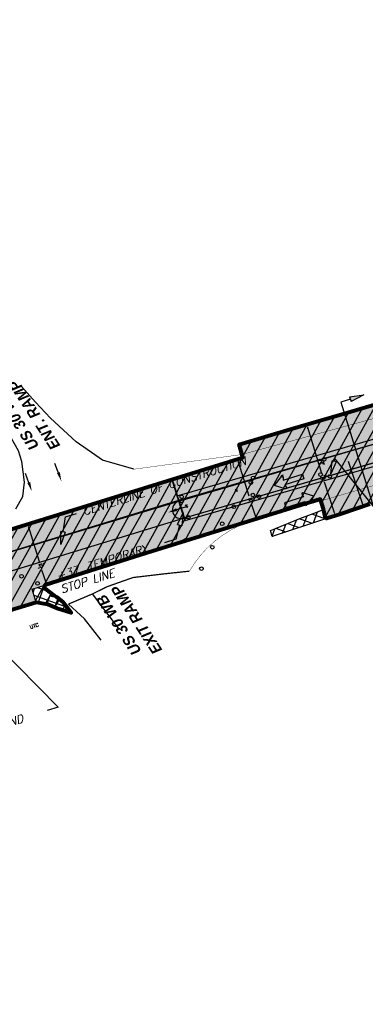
# Model space of a CAD drawing. Header units: feet. Extents: x 0 to 1837476, y 0 to 429622.
# Tile 18 of 33: x 1763821 to 1764013, y 426265 to 426810. Entities that reach past the tile are written whole.
import ezdxf
from ezdxf import colors
from ezdxf.entities.mleader import LeaderData, LeaderLine
from ezdxf.math import Vec2, Vec3

# ---------------------------------------------------------------- set-up
doc = ezdxf.new("R2010")
doc.units = ezdxf.units.FT
doc.header["$MEASUREMENT"] = 0
for name, color, linetype in [('A-DETL-ANNO', 2, 'Continuous'), ('A-DETL-DIMS', 1, 'Continuous'), ('A-PAVEMENT-HATCH', 2, 'Continuous'), ('C-ANNO-TABL-TITL', 4, 'Continuous'), ('C-PAVEMENT-MARKING', 4, 'Continuous'), ('C-PAVEMENT-REFLECTORS', 4, 'Continuous'), ('C-PROJECT LIMITS', 3, 'Continuous'), ('HATCH', 4, 'Continuous'), ('MOT HATCH PH 1', 4, 'Continuous'), ('MOT HATCH PH 2', 3, 'Continuous'), ('MOT HATCH PH 3', 1, 'Continuous')]:
    doc.layers.add(name, color=color, linetype=linetype)
doc.styles.add('BCI Existing', font='simplex.shx', dxfattribs={"width": 0.75, "oblique": 15, "height": 0.08, "bigfont": 'bigfont.shx'})
doc.styles.add('L100', font='simplex.shx', dxfattribs={"height": 0.1, "bigfont": 'bigfont.shx'})
doc.styles.add('Matchline', font='bold.shx', dxfattribs={"oblique": 10, "height": 0.18})
doc.styles.add('STATION', font='ROMANS.shx', dxfattribs={"oblique": 15})

# ---------------------------------------------------------------- blocks, each defined once
blk = doc.blocks.new('_ClosedFilled')
blk.add_hatch(color=256).paths.add_polyline_path([(-1, 0.167), (-1, -0.167), (0, 0)])
at = {"color": 0, "linetype": 'ByBlock', "lineweight": -2}
for p, q in [((-1, 0.167), (0, 0)), ((-1, 0.167), (-1, -0.167)), ((0, 0), (-1, -0.167))]:
    blk.add_line(p, q, dxfattribs=at)

msp = doc.modelspace()

# ---------------------------------------------------------------- hatches: boundary and pattern name
at = {"layer": 'A-PAVEMENT-HATCH', "transparency": 33554687}
h = msp.add_hatch(dxfattribs=at)
h.set_pattern_fill('ANSI37', color=256, scale=38, angle=25)
h.paths.add_polyline_path([(1763991.6, 426533.91), (1763961.51, 426524.01), (1763960.44, 426527.26), (1763963.23, 426528.38), (1763976.82, 426533.86), (1763984.73, 426536.95), (1763989.82, 426538.97), (1763990.95, 426534.26)])
h = msp.add_hatch(dxfattribs=at)
h.set_pattern_fill('ANSI37', color=256, scale=38, angle=25)
h.paths.add_polyline_path([(1763830.52, 426487.3), (1763828.33, 426494.72), (1763835.39, 426497.02), (1763835.05, 426496.37), (1763835.86, 426495.03), (1763845.16, 426487.88), (1763846.52, 426486.35), (1763849.92, 426481.73), (1763842.31, 426484.12), (1763837.09, 426486.32)])
at = {"layer": 'C-PAVEMENT-MARKING', "transparency": 33554687}
h = msp.add_hatch(color=256, dxfattribs=at)
h.dxf.hatch_style = 1
edge = h.paths.add_edge_path()
edge.add_line((1763912.62, 426534.04), (1763909.65, 426543.59))
edge.add_arc((1763911.13, 426538.82), 5, 107.2975, 287.2975)
at = {"layer": 'C-PAVEMENT-REFLECTORS', "transparency": 33554687}
h = msp.add_hatch(color=256, dxfattribs=at)
h.dxf.hatch_style = 1
h.paths.add_polyline_path([(1763987.26, 426565.77), (1763988.2, 426566.09), (1763987.88, 426567.03), (1763986.95, 426566.71)])
h = msp.add_hatch(color=256, dxfattribs=at)
h.dxf.hatch_style = 1
h.paths.add_polyline_path([(1763990.35, 426555.93), (1763991.29, 426556.25), (1763990.97, 426557.19), (1763990.04, 426556.87)])
h = msp.add_hatch(color=256, dxfattribs=at)
h.dxf.hatch_style = 1
h.paths.add_polyline_path([(1763910.26, 426543.36), (1763911.2, 426543.68), (1763910.88, 426544.62), (1763909.94, 426544.3)])
h = msp.add_hatch(color=256, dxfattribs=at)
h.dxf.hatch_style = 1
h.paths.add_polyline_path([(1763913, 426533.42), (1763913.93, 426533.74), (1763913.62, 426534.67), (1763912.68, 426534.36)])
at = {"layer": 'HATCH', "true_color": 0xe7e8e9, "transparency": 33554457}
h = msp.add_hatch(color=254, dxfattribs=at)
h.dxf.hatch_style = 1
h.paths.add_polyline_path([(1760925.01, 425620.93), (1761185.21, 425702.35), (1761203.98, 425711.87), (1761219.39, 425720.27), (1761228.96, 425724.52), (1761251.35, 425731.04), (1761262.52, 425734.03), (1761281.08, 425738.04), (1761281.08, 425736.04), (1761301.08, 425736.04), (1761301.07, 425738.78), (1761302.12, 425738.99), (1761312.83, 425742.04), (1761397.96, 425768.83), (1761466.39, 425790.61), (1761562.38, 425821.41), (1761699.77, 425868.8), (1761756.39, 425888.42), (1761787.45, 425899.26), (1761818.41, 425910.67), (1761825.89, 425913.07), (1761843.43, 425919.36), (1761874.92, 425929.77), (1761912.84, 425941.83), (1761971.63, 425960.18), (1762008.95, 425971.74), (1762015.62, 425973.81), (1762017.99, 425966.17), (1762027.54, 425969.13), (1762025.17, 425976.77), (1762028.77, 425977.88), (1762090.66, 425997.08), (1762189.79, 426028.22), (1762250.38, 426047.37), (1762305.08, 426065.36), (1762391.07, 426092.17), (1762413.99, 426099.16), (1762414.53, 426077.68), (1762424.46, 426080.74), (1762423.85, 426102.16), (1762489.66, 426122.28), (1762572.1, 426147.24), (1762617.67, 426162.94), (1762621.84, 426154.67), (1762695.76, 426176.4), (1762709.46, 426180.41), (1762732.51, 426187.64), (1762748.94, 426191.7), (1762749.47, 426192.01), (1762749.65, 426192.88), (1762747.07, 426202.32), (1762894.03, 426247.08), (1763148.56, 426325.28), (1763232.65, 426350.13), (1763489.42, 426428.89), (1763677.45, 426490.96), (1763751.88, 426515.71), (1763797.08, 426530.13), (1763811.81, 426535.02), (1763811.75, 426534.42), (1763814.47, 426527.23), (1763945.11, 426567.8), (1763943.18, 426574.9), (1763971.62, 426583.36), (1764000.24, 426591.78), (1764070.84, 426612.65), (1764106.36, 426623), (1764144.31, 426634.01), (1764188.44, 426647.04), (1764231.09, 426659.62), (1764240.69, 426662.43), (1764350.53, 426694.46), (1764373.79, 426701.21), (1764494.76, 426738.55), (1764486.3, 426737.9), (1764483.37, 426738.18), (1764411.12, 426715.85), (1764408.46, 426724.46), (1764402.15, 426723.55), (1764402.16, 426723.57), (1764408.47, 426724.47), (1764411.12, 426715.87), (1764483.37, 426738.18), (1764483.37, 426738.18), (1764411.12, 426715.88), (1764408.47, 426724.48), (1764402.16, 426723.58), (1764402.9, 426725.89), (1764462.81, 426744.35), (1764470.58, 426740.97), (1764479.36, 426738.55), (1764486.29, 426737.91), (1764494.82, 426738.58), (1764538.73, 426752.24), (1764582.64, 426765.9), (1764585.62, 426767.48), (1764588.23, 426769.23), (1764591.16, 426771.36), (1764594.94, 426774.44), (1764597.68, 426776.94), (1764600.18, 426779.52), (1764601.23, 426780.78), (1764604.37, 426778.29), (1764608.09, 426783), (1764604.96, 426785.48), (1764605.34, 426785.99), (1764606.53, 426787.63), (1764607.44, 426788.92), (1764680.19, 426810.33), (1764683.06, 426809.04), (1764688.04, 426807.1), (1764691.03, 426806.31), (1764693.25, 426805.9), (1764698.13, 426805.39), (1764702.25, 426805.35), (1764710.11, 426805.96), (1764723.58, 426756), (1764683.86, 426750.81), (1764674.28, 426749.28), (1764668.29, 426747.2), (1764664.24, 426744.8), (1764658.64, 426740.8), (1764612.56, 426725.31), (1764613.17, 426723.41), (1764600.25, 426719.07), (1764600.15, 426719.11), (1764597.44, 426719.72), (1764595.24, 426720.04), (1764592.85, 426720.22), (1764590.98, 426720.23), (1764588.48, 426720.05), (1764586.7, 426719.79), (1764585.04, 426719.45), (1764668.27, 426747.2), (1764664.23, 426744.81), (1764658.11, 426740.42), (1764654.45, 426737.15), (1764651, 426733.31), (1764649.57, 426731.43), (1764648.18, 426729.04), (1764647.64, 426727.7), (1764647, 426724.98), (1764646.92, 426724.32), (1764610.59, 426712.17), (1764609.73, 426713.34), (1764608.43, 426714.7), (1764606.38, 426716.34), (1764604.73, 426717.35), (1764603.28, 426718.05), (1764601.71, 426718.58), (1764600.14, 426719.11), (1764597.44, 426719.72), (1764595.24, 426720.04), (1764592.85, 426720.22), (1764590.98, 426720.22), (1764588.48, 426720.05), (1764586.7, 426719.79), (1764585.04, 426719.45), (1764584.19, 426719.23), (1764557.37, 426711.58), (1764505.63, 426695.61), (1764475.53, 426685.84), (1764471.49, 426683.74), (1764466.8, 426679.96), (1764419.03, 426665.1), (1764406.77, 426658.14), (1764399.53, 426660.09), (1764388.6, 426658.76), (1764475.46, 426685.82), (1764471.49, 426683.74), (1764465.9, 426679.23), (1764461.64, 426674.08), (1764459.52, 426669.21), (1764458.64, 426664.96), (1764416.31, 426651.69), (1764416.01, 426652.36), (1764414.27, 426653.78), (1764410.31, 426657.2), (1764399.5, 426660.08), (1764388.57, 426658.76), (1764364.78, 426650.79), (1764273.8, 426622.07), (1764244.87, 426613.11), (1764189.79, 426596.61), (1764159.69, 426587.44), (1764132.54, 426578.86), (1764075.44, 426560.82), (1764015.66, 426541.93), (1763999.24, 426536.29), (1763991.6, 426533.91), (1763990.95, 426534.26), (1763989.88, 426539.02), (1763988.19, 426544.53), (1763988.1, 426544.64), (1763987.96, 426544.65), (1763892.08, 426514.82), (1763835.39, 426497.02), (1763828.33, 426494.72), (1763830.52, 426487.3), (1763816, 426482.98), (1763767.4, 426468.53), (1763691.25, 426445.57), (1763618.36, 426425.06), (1763529.63, 426399.37), (1763519.9, 426396.28), (1763401.18, 426358.69), (1763385.03, 426353.59), (1763346.03, 426341.23), (1763283.39, 426320.38), (1763245.53, 426307.57), (1763161.54, 426279.28), (1763079.02, 426252.54), (1763000.82, 426227.65), (1762959.11, 426214.44), (1762912.32, 426199.71), (1762837.87, 426176.76), (1762757.69, 426150.49), (1762752.91, 426141.25), (1762750.84, 426132.41), (1762696.09, 426114.78), (1762690.11, 426117.62), (1762684.09, 426119.79), (1762675.68, 426121.2), (1762667.81, 426120.56), (1762659.57, 426118.56), (1762633.72, 426110.49), (1762559.04, 426087.41), (1762532.2, 426079.37), (1762529.38, 426087.9), (1762425.99, 426055.65), (1762426.17, 426052.86), (1762398.87, 426044.3), (1762400.36, 426040.09), (1762339.25, 426018.76), (1762339.3, 426018.3), (1762319.07, 426012.3), (1762315.19, 426022.49), (1762242.14, 425998.27), (1762245.1, 425987.66), (1762228.74, 425983.44), (1762191.34, 425970.84), (1762180.6, 425968.22), (1762161.51, 425962.39), (1762118.83, 425946.82), (1762117.97, 425949.69), (1761886.36, 425880.95), (1761887.2, 425878.07), (1761802.45, 425853.33), (1761698.6, 425824.01), (1761645.2, 425808.68), (1761643.56, 425814.09), (1761674.32, 425823.38), (1761673.45, 425826.25), (1761616.02, 425808.9), (1761616.88, 425806.03), (1761643.56, 425814.09), (1761645.19, 425808.68), (1761636.75, 425806.05), (1761614.36, 425798.78), (1761591.98, 425791.48), (1761589.7, 425799.17), (1761542.29, 425785.13), (1761482.74, 425766.42), (1761435.9, 425751.76), (1761437.25, 425747.44), (1761406.56, 425737.93), (1761365.59, 425725.97), (1761297.29, 425704.26), (1761291.53, 425702.52), (1761209.99, 425677.11), (1761096.21, 425641.57), (1761036.89, 425623.05), (1760994.7, 425609.88), (1760934.34, 425590.95)])
at = {"layer": 'MOT HATCH PH 1', "transparency": 33554687}
h = msp.add_hatch(dxfattribs=at)
h.set_pattern_fill('ANSI31', color=256, scale=45, angle=16)
h.paths.add_polyline_path([(1760925.01, 425620.93), (1760985.56, 425639.91), (1761089.08, 425672.35), (1761185.21, 425702.35), (1761203.98, 425711.87), (1761219.39, 425720.27), (1761228.96, 425724.52), (1761251.35, 425731.04), (1761262.52, 425734.03), (1761265.59, 425734.74), (1761273.38, 425736.38), (1761281.08, 425738.04), (1761288.37, 425737.87), (1761295.75, 425738.04), (1761302.12, 425738.99), (1761312.83, 425742.04), (1761397.96, 425768.83), (1761466.39, 425790.61), (1761562.48, 425821.44), (1761633.61, 425845.94), (1761699.77, 425868.8), (1761756.39, 425888.42), (1761787.45, 425899.26), (1761818.41, 425910.67), (1761825.89, 425913.07), (1761843.43, 425919.36), (1761874.92, 425929.77), (1761876.38, 425930.24), (1761912.84, 425941.83), (1761971.63, 425960.18), (1762008.95, 425971.74), (1762090.66, 425997.08), (1762100.08, 426000.02), (1762189.79, 426028.22), (1762216.58, 426036.68), (1762250.38, 426047.37), (1762300.41, 426063.19), (1762373.17, 426086.86), (1762380.55, 426089.17), (1762391.07, 426092.17), (1762489.66, 426122.28), (1762572.1, 426147.24), (1762617.67, 426162.94), (1762621.84, 426154.67), (1762695.76, 426176.4), (1762709.46, 426180.41), (1762732.51, 426187.64), (1762748.94, 426191.7), (1762749.47, 426192.01), (1762749.67, 426192.82), (1762747.15, 426202.02), (1762894.03, 426247.08), (1762945.81, 426262.98), (1762999.55, 426280), (1763065.78, 426300.47), (1763148.56, 426325.28), (1763232.65, 426350.13), (1763332.76, 426380.2), (1763367.45, 426390.93), (1763489.42, 426428.89), (1763519.38, 426438.21), (1763606.59, 426467.32), (1763677.45, 426490.96), (1763797.08, 426530.13), (1763811.75, 426534.42), (1763814.47, 426527.23), (1763845.83, 426537.33), (1763889.38, 426550.71), (1763945.04, 426567.75), (1763943.18, 426574.9), (1763971.62, 426583.36), (1764000.24, 426591.78), (1764070.84, 426612.65), (1764144.31, 426634.01), (1764231.09, 426659.62), (1764240.69, 426662.43), (1764350.53, 426694.46), (1764373.79, 426701.21), (1764381.9, 426704.73), (1764394.13, 426713.31), (1764400.55, 426720.78), (1764402.9, 426725.89), (1764462.81, 426744.35), (1764468.19, 426741.83), (1764472.97, 426740.1), (1764479.36, 426738.55), (1764486.29, 426737.91), (1764494.82, 426738.58), (1764538.73, 426752.24), (1764578.98, 426764.78), (1764584.01, 426766.56), (1764588.23, 426769.23), (1764592.85, 426772.68), (1764598.51, 426777.76), (1764603.26, 426783.26), (1764607.44, 426788.92), (1764680.19, 426810.33), (1764688.04, 426807.1), (1764694.56, 426805.71), (1764699.38, 426805.32), (1764703.82, 426805.43), (1764709.08, 426806.25), (1764713.95, 426790.5), (1764602.97, 426756.64), (1764496.03, 426722.52), (1764379.06, 426685.84), (1764236.38, 426641.55), (1764150.25, 426614.86), (1764084.29, 426594.4), (1763911.5, 426544.7), (1763773.82, 426502.64), (1763757.35, 426497.03), (1763688.3, 426475.65), (1763679.66, 426472.2), (1763671.65, 426470.52), (1763610.44, 426451.3), (1763523.4, 426423.64), (1763385.81, 426380.49), (1763337.15, 426365.41), (1763275.17, 426345.84), (1763240.02, 426334.93), (1763153.49, 426307.48), (1763078.08, 426283.31), (1763029.62, 426267.95), (1762951.92, 426243.79), (1762899.58, 426227.27), (1762828.89, 426205.22), (1762800.22, 426196.49), (1762653.17, 426152.46), (1762549.01, 426119.21), (1762488.91, 426100.6), (1762404.88, 426074.71), (1762384.72, 426068.34), (1762308.14, 426044.33), (1762255.05, 426027.83), (1762197.19, 426009.4), (1762139.23, 425991.71), (1762105.64, 425981.44), (1762034.59, 425959.08), (1761977.85, 425941.34), (1761882, 425911.16), (1761792.78, 425881.43), (1761638.4, 425829.46), (1761586.22, 425811.96), (1761567.61, 425805.32), (1761540.48, 425796.69), (1761479.25, 425777.57), (1761402.42, 425753.26), (1761305.53, 425723.16), (1761208.12, 425692.81), (1761092.83, 425656.71), (1760990.15, 425624.59), (1760929.84, 425605.64)])
at = {"layer": 'MOT HATCH PH 2', "transparency": 33554687}
h = msp.add_hatch(dxfattribs=at)
h.set_pattern_fill('ANSI31', color=256, scale=45, angle=16)
h.paths.add_polyline_path([(1760934.34, 425590.95), (1760994.13, 425609.71), (1761036.89, 425623.05), (1761096.21, 425641.57), (1761209.99, 425677.11), (1761291.53, 425702.52), (1761297.29, 425704.26), (1761361.88, 425724.84), (1761386.74, 425732.36), (1761407.08, 425738.03), (1761437.62, 425745.76), (1761467.35, 425752.81), (1761485.36, 425757.52), (1761496.14, 425760.66), (1761507.7, 425764.49), (1761526.51, 425771.78), (1761533.13, 425774.39), (1761537.75, 425775.98), (1761546.62, 425778.53), (1761553.7, 425780.12), (1761562.98, 425781.6), (1761573.16, 425784.96), (1761614.36, 425798.78), (1761636.75, 425806.05), (1761663.79, 425814.18), (1761698.6, 425824.01), (1761714.35, 425828.41), (1761771.98, 425844.64), (1761802.45, 425853.33), (1761891.12, 425879.21), (1761955.63, 425898.66), (1762011.29, 425914.76), (1762044.38, 425924.72), (1762120.72, 425947.38), (1762158.96, 425961.32), (1762161.51, 425962.39), (1762180.6, 425968.22), (1762186.91, 425969.84), (1762228.74, 425983.44), (1762240.91, 425986.49), (1762245.08, 425987.57), (1762256.78, 425990.91), (1762296.53, 426004.59), (1762319.07, 426012.3), (1762339.3, 426018.3), (1762339.25, 426018.76), (1762400.36, 426040.09), (1762401.39, 426037.65), (1762430.03, 426046.47), (1762429.01, 426049.65), (1762426.29, 426050.91), (1762425.99, 426055.65), (1762529.38, 426087.9), (1762532.2, 426079.37), (1762592.5, 426097.82), (1762633.72, 426110.49), (1762659.57, 426118.56), (1762667.81, 426120.56), (1762675.68, 426121.2), (1762684.09, 426119.79), (1762690.11, 426117.62), (1762696.09, 426114.78), (1762750.84, 426132.41), (1762752.91, 426141.25), (1762757.69, 426150.49), (1762837.87, 426176.76), (1762912.32, 426199.71), (1762959.11, 426214.44), (1763000.82, 426227.65), (1763079.02, 426252.54), (1763161.54, 426279.28), (1763245.53, 426307.57), (1763283.39, 426320.38), (1763346.03, 426341.23), (1763385.03, 426353.59), (1763401.18, 426358.69), (1763519.9, 426396.28), (1763529.63, 426399.37), (1763618.36, 426425.06), (1763691.25, 426445.57), (1763767.4, 426468.53), (1763816, 426482.98), (1763830.52, 426487.3), (1763837.09, 426486.32), (1763842.31, 426484.12), (1763849.92, 426481.73), (1763845.33, 426487.72), (1763841.86, 426490.52), (1763838.12, 426493.28), (1763835.86, 426495.03), (1763835.05, 426496.37), (1763835.39, 426497.02), (1763851.77, 426502.24), (1763877.34, 426510.15), (1763904.06, 426518.52), (1763955, 426534.46), (1763987.96, 426544.65), (1763988.19, 426544.53), (1763989.88, 426539.02), (1763990.95, 426534.26), (1763991.6, 426533.91), (1763999.24, 426536.29), (1764015.66, 426541.93), (1764075.44, 426560.82), (1764132.54, 426578.86), (1764159.69, 426587.44), (1764189.79, 426596.61), (1764244.87, 426613.11), (1764273.8, 426622.07), (1764364.78, 426650.79), (1764388.57, 426658.76), (1764399.5, 426660.08), (1764410.31, 426657.2), (1764416.01, 426652.36), (1764416.31, 426651.69), (1764458.64, 426664.96), (1764459.52, 426669.21), (1764461.64, 426674.08), (1764465.9, 426679.23), (1764471.49, 426683.74), (1764475.53, 426685.84), (1764505.63, 426695.61), (1764557.37, 426711.58), (1764584.19, 426719.23), (1764585.04, 426719.45), (1764586.7, 426719.79), (1764588.48, 426720.05), (1764590.98, 426720.22), (1764592.85, 426720.22), (1764595.24, 426720.04), (1764597.44, 426719.72), (1764600.14, 426719.11), (1764601.71, 426718.58), (1764603.28, 426718.05), (1764604.73, 426717.35), (1764606.38, 426716.34), (1764608.43, 426714.7), (1764609.19, 426713.93), (1764609.73, 426713.34), (1764610.59, 426712.17), (1764646.92, 426724.32), (1764647, 426724.98), (1764647.64, 426727.7), (1764648.18, 426729.04), (1764649.57, 426731.43), (1764651, 426733.31), (1764654.45, 426737.15), (1764658.11, 426740.42), (1764664.24, 426744.8), (1764668.29, 426747.2), (1764674.28, 426749.28), (1764683.86, 426750.81), (1764713.8, 426755.06), (1764723.59, 426756.18), (1764717.11, 426780.22), (1764607.61, 426745.99), (1764499.34, 426712.04), (1764382.04, 426676.29), (1764247.12, 426634.28), (1764153.1, 426604.86), (1764112.21, 426592.27), (1763912.67, 426534.06), (1763803.28, 426500.64), (1763716.43, 426473.28), (1763638, 426448.73), (1763613.43, 426440.68), (1763526.5, 426413.94), (1763389.4, 426370.97), (1763340.33, 426355.34), (1763278.3, 426335.64), (1763242.92, 426324.45), (1763156.75, 426296.79), (1763073.62, 426270.66), (1763032.72, 426257.88), (1762988.65, 426244.17), (1762954.01, 426233.12), (1762903.1, 426216.91), (1762832.4, 426194.35), (1762803.3, 426185.15), (1762649.01, 426137.44), (1762552.05, 426107.57), (1762491.01, 426088.2), (1762387.26, 426055.79), (1762311.26, 426031.81), (1762200.46, 425998.04), (1762109.7, 425969.59), (1762004.42, 425936.74), (1762000.7, 425948.48), (1761977.85, 425941.34), (1761882, 425911.16), (1761792.78, 425881.43), (1761706.12, 425852.28), (1761638.4, 425829.46), (1761586.22, 425811.96), (1761540.48, 425796.69), (1761479.25, 425777.57), (1761402.42, 425753.26), (1761305.53, 425723.16), (1761208.12, 425692.81), (1761092.83, 425656.71), (1760990.15, 425624.59), (1760929.86, 425605.59)])
at = {"layer": 'MOT HATCH PH 3', "transparency": 33554687}
h = msp.add_hatch(dxfattribs=at)
h.set_pattern_fill('ANSI31', color=256, scale=45, angle=16)
h.paths.add_polyline_path([(1762000.7, 425948.48), (1762034.59, 425959.08), (1762105.64, 425981.44), (1762139.23, 425991.71), (1762197.19, 426009.4), (1762255.05, 426027.83), (1762308.14, 426044.33), (1762384.72, 426068.34), (1762404.88, 426074.71), (1762488.91, 426100.6), (1762549.01, 426119.21), (1762653.17, 426152.46), (1762800.22, 426196.49), (1762828.89, 426205.22), (1762899.58, 426227.27), (1762951.92, 426243.79), (1763029.62, 426267.95), (1763078.08, 426283.31), (1763153.49, 426307.48), (1763240.02, 426334.93), (1763275.17, 426345.84), (1763337.15, 426365.41), (1763385.81, 426380.49), (1763523.4, 426423.64), (1763610.44, 426451.3), (1763671.65, 426470.52), (1763757.35, 426497.03), (1763773.82, 426502.64), (1763909.69, 426543.61), (1764009.55, 426572.74), (1764109.41, 426601.87), (1764150.25, 426614.86), (1764236.38, 426641.55), (1764379.06, 426685.84), (1764496.03, 426722.52), (1764579.54, 426749.02), (1764602.97, 426756.64), (1764713.95, 426790.5), (1764717.11, 426780.22), (1764607.61, 426745.99), (1764581.9, 426738.37), (1764499.34, 426712.04), (1764382.04, 426676.29), (1764247.12, 426634.28), (1764153.1, 426604.86), (1764112.21, 426592.27), (1764012.44, 426563.16), (1763912.67, 426534.06), (1763803.28, 426500.64), (1763759.99, 426486.81), (1763716.43, 426473.28), (1763638, 426448.73), (1763613.43, 426440.68), (1763526.5, 426413.94), (1763389.4, 426370.97), (1763340.33, 426355.34), (1763278.3, 426335.64), (1763156.75, 426296.79), (1763073.62, 426270.66), (1762994.9, 426245.84), (1762954.01, 426233.12), (1762903.1, 426216.91), (1762832.4, 426194.35), (1762803.3, 426185.15), (1762649.01, 426137.44), (1762552.05, 426107.57), (1762491.01, 426088.2), (1762387.26, 426055.79), (1762311.26, 426031.81), (1762258.59, 426015.77), (1762200.46, 425998.04), (1762146.73, 425981.52), (1762109.7, 425969.59), (1762038.15, 425946.96), (1762004.42, 425936.74)])

# ---------------------------------------------------------------- linework, layer by layer
at = {"layer": 'A-DETL-ANNO'}
for p, q in [((1763980.95, 426584.48, -519.25), (1763988.88, 426559.1, -519.25)), ((1763942.65, 426565.36, -519.25), (1763948.54, 426546.5, -519.25)), ((1763995.91, 426537.01, -519.25), (1763990.43, 426554.14, -519.25)), ((1763952.3, 426534.85, -519.25), (1763950.09, 426541.54, -519.25)), ((1763826.29, 426529.31, -519.25), (1763832.26, 426510.18, -519.25)), ((1763836.07, 426498.38, -519.25), (1763833.81, 426505.22, -519.25))]:
    msp.add_line(p, q, dxfattribs=at)
for points in [[(1763980.85, 426583.42, -519.25), (1763981.64, 426583.67, -519.25), (1763980.5, 426585.94, -519.25)], [(1763942.6, 426564.12, -519.25), (1763943.4, 426564.37, -519.25), (1763942.25, 426566.63, -519.25)], [(1763995.22, 426537.72, 851.7), (1763996.02, 426537.97, 851.7), (1763996.37, 426535.46, 851.7)], [(1763951.46, 426536.07, 851.7), (1763952.26, 426536.31, 851.7), (1763952.61, 426533.8, 851.7)], [(1763826.16, 426528.32, -519.25), (1763826.96, 426528.57, -519.25), (1763825.81, 426530.83, -519.25)], [(1763835.3, 426499.39, 851.7), (1763836.09, 426499.64, 851.7), (1763836.44, 426497.13, 851.7)]]:
    msp.add_solid(points, dxfattribs=at)
at = {"layer": 'A-DETL-DIMS', "elevation": -519.25}
for points in [[(1763843.9, 426556.73), (1763841.02, 426564.45)], [(1763827.48, 426551.06), (1763824.6, 426558.78)], [(1763905.41, 426537.98), (1763913.3, 426540.35)], [(1763910.81, 426521.47), (1763918.7, 426523.84)]]:
    msp.add_lwpolyline(points, dxfattribs=at)
at = {"layer": 'A-DETL-DIMS'}
for points in [[(1763843.72, 426559.6, -519.25), (1763842.15, 426559.06, -519.25), (1763844.55, 426554.6, -519.25)], [(1763827.3, 426554.08, -519.25), (1763825.73, 426553.54, -519.25), (1763828.13, 426549.08, -519.25)], [(1763908.26, 426539.62, -519.25), (1763908.79, 426538.04, -519.25), (1763903.78, 426537.26, -519.25)], [(1763913.55, 426523.23, -519.25), (1763914.07, 426521.65, -519.25), (1763909.07, 426520.87, -519.25)]]:
    msp.add_solid(points, dxfattribs=at)
at = {"layer": 'A-PAVEMENT-HATCH'}
msp.add_lwpolyline([(1764003.56, 426565.78), (1764011.81, 426540.69)], dxfattribs=at)
for points in [[(1763991.6, 426533.91), (1763961.51, 426524.01), (1763960.44, 426527.26), (1763963.23, 426528.38), (1763976.82, 426533.86), (1763984.73, 426536.95), (1763989.82, 426538.97), (1763990.95, 426534.26)], [(1763830.52, 426487.3), (1763828.33, 426494.72), (1763835.39, 426497.02), (1763835.05, 426496.37), (1763835.86, 426495.03), (1763845.16, 426487.88), (1763846.52, 426486.35), (1763849.92, 426481.73), (1763842.31, 426484.12), (1763837.09, 426486.32)]]:
    msp.add_lwpolyline(points, close=True, dxfattribs=at)
at = {"layer": 'C-PAVEMENT-MARKING'}
for points, const_width, elevation in [([(1764379.06, 426685.84), (1764109.41, 426601.87), (1763909.69, 426543.61)], 0.2, 851.36), ([(1764382.04, 426676.29), (1764112.21, 426592.27), (1763912.67, 426534.06)], 0.2, 851.36), ([(1764385.61, 426664.84), (1764115.57, 426580.75), (1763947.62, 426531.75)], 0.2, 851.36), ([(1763884.66, 426561.22), (1763944.53, 426569.37), (1764106.05, 426613.39)], 0.2, 851.36), ([(1763905.93, 426555.69), (1763909.69, 426543.61)], 1, -519.25)]:
    msp.add_lwpolyline(points, dxfattribs=dict(at, const_width=const_width, elevation=elevation))
at = {"layer": 'C-PAVEMENT-MARKING', "color": 8}
for points, elevation in [([(1763884.66, 426561.22), (1763867.45, 426566.29), (1763852.68, 426576.33), (1763838.54, 426589.45), (1763830.31, 426598.34), (1763822.54, 426607.12)], 851.36), ([(1763819.38, 426539.25), (1763823.14, 426546.03), (1763824.06, 426554.11), (1763822.62, 426565.54), (1763820.88, 426571.4), (1763812.16, 426586.81), (1763802.52, 426601.25)], 849.8), ([(1763876.22, 426473.19), (1763861.75, 426492.11)], 849.74), ([(1763866.68, 426466.46), (1763857.32, 426478.31), (1763848.53, 426486.51)], 849.81)]:
    msp.add_lwpolyline(points, dxfattribs=dict(at, elevation=elevation))
at = {"layer": 'C-PAVEMENT-MARKING', "elevation": -519.25}
msp.add_lwpolyline([(1763912.62, 426534.04), (1763909.65, 426543.59, 1), (1763912.62, 426534.04, -0.223886)], format="xyb", dxfattribs=at)
msp.add_lwpolyline([(1763909.65, 426543.59), (1763912.62, 426534.04)], dxfattribs=at)
at = {"layer": 'C-PAVEMENT-MARKING', "const_width": 0.2, "elevation": 849.91}
msp.add_lwpolyline([(1763915.58, 426504.75, -0.17548), (1763947.67, 426531.77, -2.422268)], format="xyb", dxfattribs=at)
at = {"layer": 'C-PAVEMENT-MARKING', "color": 8, "const_width": 0.7, "elevation": 849.81}
msp.add_lwpolyline([(1763848.53, 426486.51), (1763861.75, 426492.11), (1763870.1, 426496.2), (1763884.32, 426501.22), (1763901.62, 426503.26), (1763915.58, 426504.75)], dxfattribs=at)
at = {"layer": 'HATCH', "lineweight": 80}
for points in [[(1763814.47, 426527.23), (1763945.11, 426567.8), (1763943.18, 426574.9), (1763971.62, 426583.36), (1764000.24, 426591.78), (1764070.84, 426612.65), (1764106.36, 426623), (1764144.31, 426634.01), (1764188.44, 426647.04), (1764231.09, 426659.62), (1764240.69, 426662.43), (1764350.53, 426694.46), (1764373.79, 426701.21), (1764381.9, 426704.73), (1764394.13, 426713.31)], [(1764015.66, 426541.93), (1763999.24, 426536.29), (1763991.6, 426533.91), (1763990.95, 426534.26), (1763989.88, 426539.02), (1763988.19, 426544.53), (1763988.1, 426544.64), (1763987.96, 426544.65), (1763892.08, 426514.82), (1763835.39, 426497.02), (1763835.05, 426496.37), (1763835.86, 426495.03), (1763840.63, 426491.34), (1763841.86, 426490.52), (1763845.33, 426487.72), (1763846.52, 426486.35), (1763849.92, 426481.73), (1763842.31, 426484.12), (1763837.09, 426486.32), (1763830.52, 426487.3), (1763816, 426482.98)]]:
    msp.add_lwpolyline(points, dxfattribs=at)
at = {"layer": 'MOT HATCH PH 1', "elevation": -519.25}
msp.add_lwpolyline([(1763773.82, 426502.64), (1763911.5, 426544.7), (1764084.29, 426594.4), (1764150.25, 426614.86), (1764236.38, 426641.55), (1764379.06, 426685.84), (1764496.03, 426722.52), (1764579.54, 426749.02), (1764602.97, 426756.64), (1764713.95, 426790.5), (1764709.36, 426806.39)], dxfattribs=at)
at = {"layer": 'MOT HATCH PH 1'}
msp.add_lwpolyline([(1763913.19, 426532.73), (1764087.87, 426582.95), (1764153.82, 426603.4), (1764239.95, 426630.1), (1764359.05, 426668.2)], dxfattribs=at)
at = {"layer": 'MOT HATCH PH 1', "elevation": -519.25}
for points in [[(1763962.68, 426552.15), (1763966.63, 426557.11, -0.581776), (1763967.49, 426556.98), (1763967.54, 426555.15), (1763978.17, 426558.47), (1763979, 426555.82), (1763968.39, 426552.5), (1763969.32, 426551.03, -0.736529), (1763968.61, 426550.38)], [(1763984.53, 426546.28), (1763978.46, 426548.12, 0.581776), (1763977.83, 426547.51), (1763978.83, 426545.98), (1763968.2, 426542.66), (1763969.03, 426540.01), (1763979.64, 426543.32), (1763979.71, 426541.58, 0.736529), (1763980.66, 426541.46)]]:
    msp.add_lwpolyline(points, format="xyb", close=True, dxfattribs=at)
at = {"layer": 'MOT HATCH PH 1', "const_width": 1}
msp.add_lwpolyline([(1763913.19, 426532.73), (1763909.61, 426544.18)], dxfattribs=at)
at = {"layer": 'MOT HATCH PH 1'}
for centre in [(1763987.89, 426565.3), (1763949.67, 426553.83), (1763911.27, 426543.66)]:
    msp.add_circle(centre, 1, dxfattribs=at)
at = {"layer": 'MOT HATCH PH 2'}
for points in [[(1764717.11, 426780.22), (1764607.61, 426745.99), (1764499.34, 426712.04), (1764382.04, 426676.29), (1764247.12, 426634.28), (1764153.1, 426604.86), (1764112.21, 426592.27), (1763912.67, 426534.06), (1763803.28, 426500.64)], [(1763816, 426482.98), (1763830.52, 426487.3), (1763837.09, 426486.32), (1763842.31, 426484.12), (1763849.92, 426481.73), (1763845.33, 426487.72), (1763841.86, 426490.52), (1763838.12, 426493.28), (1763835.86, 426495.03), (1763835.05, 426496.37), (1763835.39, 426497.02), (1763851.77, 426502.24), (1763877.34, 426510.15), (1763904.06, 426518.52), (1763955, 426534.46), (1763987.96, 426544.65), (1763988.19, 426544.53), (1763989.88, 426539.02), (1763990.95, 426534.26), (1763991.6, 426533.91), (1763999.24, 426536.29), (1764015.66, 426541.93)]]:
    msp.add_lwpolyline(points, dxfattribs=at)
for points, elevation in [([(1763908.72, 426546.5), (1764002.1, 426573.41), (1764082.77, 426596.68), (1764149.43, 426616.55), (1764235.88, 426643.35), (1764355.08, 426680.68), (1764378.44, 426687.74), (1764413.63, 426698.77)], 851.36), ([(1764004.79, 426600.09), (1763999.48, 426598.44), (1764020.47, 426531.25)], -519.25), ([(1763989.09, 426565.2), (1763990.48, 426564.02)], -519.25), ([(1763990.01, 426565.45), (1763989.59, 426563.81)], -519.25), ([(1763967.29, 426558.2), (1763966.87, 426556.56)], -519.25), ([(1763966.37, 426557.95), (1763967.75, 426556.77)], -519.25), ([(1763940.87, 426550.17), (1763942.26, 426548.99)], -519.25), ([(1763941.79, 426550.42), (1763941.37, 426548.78)], -519.25), ([(1763913.22, 426541.44), (1763914.6, 426540.26)], -519.25), ([(1763914.14, 426541.69), (1763913.72, 426540.05)], -519.25)]:
    msp.add_lwpolyline(points, dxfattribs=dict(at, elevation=elevation))
for centre in [(1763988.26, 426558.25), (1763950.72, 426546.96), (1763940.17, 426540.41), (1763933.76, 426531.02), (1763928.26, 426518.02), (1763922.2, 426506.14), (1763822.5, 426501.95), (1763831.35, 426497.94), (1763839.74, 426491.48)]:
    msp.add_circle(centre, 1, dxfattribs=at)
at = {"layer": 'MOT HATCH PH 3'}
msp.add_lwpolyline([(1763773.82, 426502.64), (1763909.69, 426543.61), (1764009.55, 426572.74), (1764109.41, 426601.87), (1764150.25, 426614.86), (1764236.38, 426641.55), (1764379.06, 426685.84), (1764496.03, 426722.52), (1764579.54, 426749.02), (1764602.97, 426756.64), (1764713.95, 426790.5), (1764717.11, 426780.22), (1764607.61, 426745.99), (1764581.9, 426738.37), (1764499.34, 426712.04), (1764382.04, 426676.29), (1764247.12, 426634.28), (1764153.1, 426604.86), (1764112.21, 426592.27), (1764012.44, 426563.16), (1763912.67, 426534.06), (1763803.28, 426500.64)], dxfattribs=at)
for centre in [(1763990.23, 426566.77), (1763993.41, 426557.31), (1763950.85, 426556.41), (1763911.26, 426545.93), (1763954.16, 426546.03), (1763914.93, 426534.68)]:
    msp.add_circle(centre, 1, dxfattribs=at)

# ---------------------------------------------------------------- block references
at = {"layer": 'MOT HATCH PH 2', "xscale": 7.913221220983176, "yscale": 7.913221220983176, "zscale": 7.913221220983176, "rotation": 17.3469699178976}
msp.add_blockref('_ClosedFilled', (1764012.34, 426602.45, -519.25), dxfattribs=at)

# ---------------------------------------------------------------- texts
at = {"layer": 'A-DETL-ANNO', "char_height": 2, "attachment_point": 5, "rotation": 17.347, "style": 'BCI Existing'}
for s, insert in [("\\A1;53'", (1763989.66, 426556.62, -519.25)), ("\\A1;35'", (1763949.31, 426544.02, -519.25)), ("\\A1;35'", (1763833.04, 426507.7, -519.25))]:
    msp.add_mtext(s, dxfattribs=dict(at, insert=insert))
at = {"layer": 'C-ANNO-TABL-TITL', "char_height": 6, "width": 76.2294, "attachment_point": 3, "rotation": 122.7597, "style": 'Matchline'}
for s, insert in [('US 30 WB \\PENT. RAMP', (1763807, 426602.54, -519.25)), ('US 30 WB \\PEXIT RAMP', (1763863.76, 426488.94, -1368.86))]:
    msp.add_mtext(s, dxfattribs=dict(at, insert=insert))
at = {"layer": 'C-PROJECT LIMITS', "color": 8, "insert": (1763826.79, 426474.61, -519.25), "char_height": 2, "width": 72.9652, "attachment_point": 1, "rotation": 17.4114, "style": 'L100'}
msp.add_mtext('UTC', dxfattribs=at)

# ---------------------------------------------------------------- leaders
at = {"layer": 'MOT HATCH PH 1'}
ml = msp.add_multileader_mtext('Standard', dxfattribs=at)
ml.set_content('REMOVE EXISTING DOUBLE CENTERLINE', color=256, style='STATION')
ml.set_leader_properties()
ml.build(insert=Vec2(0, 0))
ml.multileader.update_dxf_attribs({"dogleg_length": 0.36, "arrow_head_size": 7.2})
ctx = ml.context
ctx.base_point, ctx.char_height, ctx.arrow_head_size, ctx.landing_gap_size, ctx.plane_origin, ctx.plane_x_axis, ctx.plane_y_axis = Vec3(1764039.18, 426523.1, -519.25), 4.512, 7.2, 3.6, Vec3(1764007.99, 426564.77, -519.25), Vec3(0.954517, 0.298157), Vec3(-0.298157, 0.954517)
notes = []
notes.append((ctx, [(0, (1, 1, 0), (1764033.02, 426521.17, -519.25), (0.954517, 0.298157), 6.45, [(1, [(1763994.02, 426558.66, -519.25), (1763996.13, 426567.01, -519.25)], 0, [])])]))
ctx.mtext.insert, ctx.mtext.text_direction, ctx.mtext.rotation, ctx.mtext.width, ctx.mtext.flow_direction = Vec3(1764041.95, 426526.33, -519.25), Vec3(0.954517, 0.298157), 0.302762, 95.6129, 5
ml = msp.add_multileader_mtext('Standard', dxfattribs=at)
ml.set_content('+37, TEMPORARY STOP LINE', color=256, style='STATION')
ml.set_leader_properties()
ml.build(insert=Vec2(0, 0))
ml.multileader.update_dxf_attribs({"dogleg_length": 0.36, "arrow_head_size": 7.2})
ctx = ml.context
ctx.base_point, ctx.char_height, ctx.arrow_head_size, ctx.landing_gap_size, ctx.plane_origin, ctx.plane_x_axis, ctx.plane_y_axis = Vec3(1763838.46, 426500.74, -519.25), 4.512, 7.2, 3.6, Vec3(1763893.58, 426656.72, -519.25), Vec3(0.954517, 0.298157), Vec3(-0.298157, 0.954517)
notes.append((ctx, [(1, (1, 1, 0), (1763907.94, 426522.45, -519.25), (-0.954517, -0.298157), 6.45, [(0, [(1763912.05, 426537.12, -519.25)], 0, [])])]))
ctx.mtext.insert, ctx.mtext.text_direction, ctx.mtext.rotation, ctx.mtext.width, ctx.mtext.defined_height, ctx.mtext.flow_direction = Vec3(1763841.23, 426503.97, -519.25), Vec3(0.954517, 0.298157), 0.302762, 62.8344, 13.7, 5
ml = msp.add_multileader_mtext('Standard', dxfattribs=at)
ml.set_content('REMOVE STOP LINE AND CHANNEL LINE', color=256, style='STATION')
ml.set_leader_properties()
ml.build(insert=Vec2(0, 0))
ml.multileader.update_dxf_attribs({"dogleg_length": 0.36, "arrow_head_size": 7.2})
ctx = ml.context
ctx.base_point, ctx.char_height, ctx.arrow_head_size, ctx.landing_gap_size, ctx.plane_origin, ctx.plane_x_axis, ctx.plane_y_axis = Vec3(1763750.18, 426400.47, -519.25), 4.512, 7.2, 3.6, Vec3(1763806.51, 426461.64, -519.25), Vec3(0.954517, 0.298157), Vec3(-0.298157, 0.954517)
notes.append((ctx, [(1, (1, 1, 0), (1763842.88, 426429.43, -519.25), (-0.954517, -0.298157), 6.45, [(0, [(1763778.42, 426494.45, -519.25)], 0, [])])]))
ctx.mtext.insert, ctx.mtext.text_direction, ctx.mtext.rotation, ctx.mtext.width, ctx.mtext.flow_direction = Vec3(1763752.94, 426403.7, -519.25), Vec3(0.954517, 0.298157), 0.302762, 95.6129, 5
at = {"layer": 'MOT HATCH PH 2'}
ml = msp.add_multileader_mtext('Standard', dxfattribs=at)
ml.set_content('CENTERLINE OF CONSTRUCTION', color=256, style='STATION')
ml.set_leader_properties()
ml.build(insert=Vec2(0, 0))
ml.multileader.update_dxf_attribs({"dogleg_length": 0.36, "arrow_head_size": 7.2})
ctx = ml.context
ctx.base_point, ctx.char_height, ctx.arrow_head_size, ctx.landing_gap_size, ctx.plane_origin, ctx.plane_x_axis, ctx.plane_y_axis = Vec3(1763853.05, 426536.71, -519.25), 4.512, 7.2, 3.6, Vec3(1763846.53, 426514.94, -519.25), Vec3(0.954517, 0.298157), Vec3(-0.298157, 0.954517)
notes.append((ctx, [(0, (1, 1, 0), (1763846.89, 426534.79, -519.25), (0.954517, 0.298157), 6.45, [(0, [(1763844.35, 426519.5, -519.25)], 0, [])])]))
ctx.mtext.insert, ctx.mtext.text_direction, ctx.mtext.rotation, ctx.mtext.flow_direction = Vec3(1763855.82, 426539.94, -519.25), Vec3(0.954517, 0.298157), 0.302762, 5
for ctx, leaders in notes:
    for number, flags, end, landing, length, lines in leaders:
        leader = LeaderData()
        leader.index, (leader.has_last_leader_line, leader.has_dogleg_vector, leader.attachment_direction) = number, flags
        leader.last_leader_point, leader.dogleg_vector, leader.dogleg_length = Vec3(end), Vec3(landing), length
        for number, points, colour, breaks in lines:
            line = LeaderLine()
            line.index, line.vertices, line.color, line.breaks = number, Vec3.list(points), colors.encode_raw_color(colour), breaks
            leader.lines.append(line)
        ctx.leaders.append(leader)

doc.saveas('drawing.dxf')
